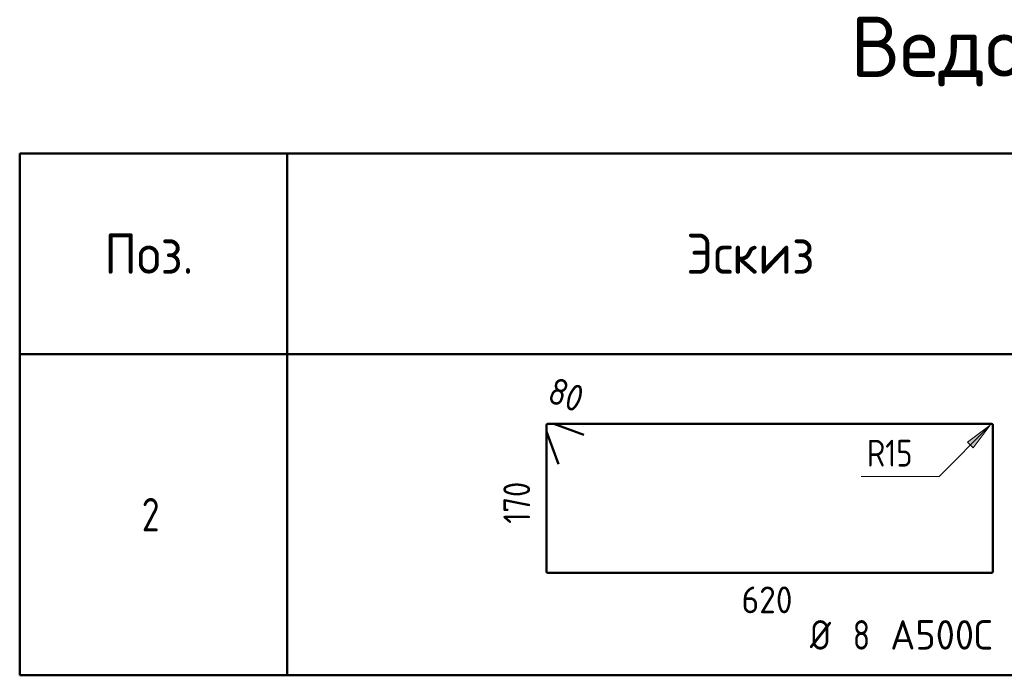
# Model space of a CAD drawing. Header units: millimetres. Extents: x 0 to 50400, y 0 to 35652.
# Tile 6 of 10: x 27600 to 36432, y 10864 to 16742. Entities that reach past the tile are written whole.
import ezdxf

# ---------------------------------------------------------------- set-up
doc = ezdxf.new("R2010")
doc.units = ezdxf.units.MM
doc.layers.add('Standard', color=7, linetype='Continuous', lineweight=25)
doc.layers.add('ДОП Верх по Х', color=7, linetype='Continuous', lineweight=25)
doc.styles.add('ISOCPEUR', font='txt')

msp = doc.modelspace()

# ---------------------------------------------------------------- hatches: boundary and pattern name
at = {"layer": 'Standard', "linetype": 'Continuous', "lineweight": 13, "transparency": 33554687}
msp.add_hatch(color=7, dxfattribs=at).paths.add_polyline_path([(36153.2, 12902.8), (36305.9, 13106.5), (36102.3, 12953.7)])

# ---------------------------------------------------------------- linework, layer by layer
at = {"layer": 'Standard', "color": 7, "linetype": 'Continuous', "lineweight": 50, "transparency": 33554687}
for p, q in [((27600, 15543.6), (38400, 15543.6)), ((27600, 10863.6), (27600, 15543.6)), ((30000, 10863.6), (30000, 15543.6)), ((38400, 13743.6), (27600, 13743.6)), ((27600, 10863.6), (38400, 10863.6))]:
    msp.add_line(p, q, dxfattribs=at)
at = {"layer": 'Standard', "color": 7, "linetype": 'Continuous', "lineweight": 13, "transparency": 33554687}
for p, q in [((36305.9, 13106.5), (36102.3, 12953.7)), ((36153.2, 12902.8), (36305.9, 13106.5)), ((36305.9, 13106.5), (36305.9, 13106.5)), ((36305.9, 13106.5), (36305.9, 13106.5)), ((36305.9, 13106.5), (36305.9, 13106.5)), ((36102.3, 12953.7), (36153.2, 12902.8)), ((36127.7, 12928.3), (36115, 12915.6))]:
    msp.add_line(p, q, dxfattribs=at)
msp.add_lwpolyline([(35147.3, 12647.2), (35846.6, 12647.2), (36305.9, 13106.5)], dxfattribs=at)
at = {"layer": 'ДОП Верх по Х', "color": 7, "linetype": 'Continuous', "lineweight": 50, "transparency": 33554687}
for p, q in [((32325, 13106.2), (32325, 11794.9)), ((32325, 13106.2), (32325, 13054.5)), ((32388.5, 13118), (32336.8, 13118)), ((36317.4, 13118), (32336.8, 13118)), ((32661.3, 13019.5), (32392.5, 13117.3)), ((36328.9, 11794.9), (36328.9, 13106.5)), ((32325.7, 13050.5), (32432.6, 12757)), ((32336.5, 11783.3), (36317.4, 11783.3))]:
    msp.add_line(p, q, dxfattribs=at)
for centre, radius, start, end in [((32336.8, 13106.2), 11.8, 90, 180), ((32336.8, 13106.2), 11.8, 90, 180), ((32388.5, 13106.2), 11.8, 70, 90), ((36317.4, 13106.5), 11.5, 0, 90), ((32336.8, 13054.5), 11.8, 180, 200), ((32336.5, 11794.9), 11.5, 180, 270), ((36317.4, 11794.9), 11.5, 270, 0)]:
    msp.add_arc(centre, radius, start, end, dxfattribs=at)

# ---------------------------------------------------------------- texts
at = {"layer": 'Standard', "color": 7, "linetype": 'Continuous', "lineweight": 50, "transparency": 33554687, "insert": (35052, 16143.6), "char_height": 540, "width": 6957.974, "attachment_point": 7, "style": 'ISOCPEUR'}
msp.add_mtext('\\W0.98;Ведомость деталей', dxfattribs=at)
at = {"layer": 'Standard', "color": 7, "linetype": 'Continuous', "lineweight": 25, "transparency": 33554687, "attachment_point": 7, "style": 'ISOCPEUR'}
for s, insert, char_height, width in [('\\W0.92;Поз.', (28359, 14463.6), 360, 1047.567), ('\\W0.94;Эскиз', (33579, 14463.6), 360, 1411.343), ('\\W0.78;2', (28695, 12153.6), 300, 326.393), ('\\W0.83;Ø', (34687.8, 11093.6), 264, 374.002), ('\\W0.78;8', (35072.6, 11093.6), 264, 287.235), ('\\W0.95;А500С', (35408.4, 11093.6), 264, 1101.306)]:
    msp.add_mtext(s, dxfattribs=dict(at, insert=insert, char_height=char_height, width=width))
at = {"layer": 'Standard', "color": 7, "linetype": 'Continuous', "lineweight": 18, "transparency": 33554687, "insert": (35198.9, 12735.2), "char_height": 240, "width": 579.726, "attachment_point": 7, "style": 'ISOCPEUR'}
msp.add_mtext('\\W0.83;R15', dxfattribs=at)
at = {"layer": 'ДОП Верх по Х', "color": 7, "linetype": 'Continuous', "lineweight": 18, "transparency": 33554687, "char_height": 240, "attachment_point": 7, "style": 'ISOCPEUR'}
for s, insert, width, rotation in [('\\W0.87;80', (32319.6, 13318.5), 440.644, 340), ('\\W0.83;170', (32178.6, 12222.7), 554.808, 90)]:
    msp.add_mtext(s, dxfattribs=dict(at, insert=insert, width=width, rotation=rotation))
at = {"layer": 'ДОП Верх по Х', "color": 7, "linetype": 'Continuous', "lineweight": 18, "transparency": 33554687, "insert": (34075, 11420), "char_height": 240, "width": 613.086, "attachment_point": 7, "style": 'ISOCPEUR'}
msp.add_mtext('\\W0.91;620', dxfattribs=at)

doc.saveas('drawing.dxf')
